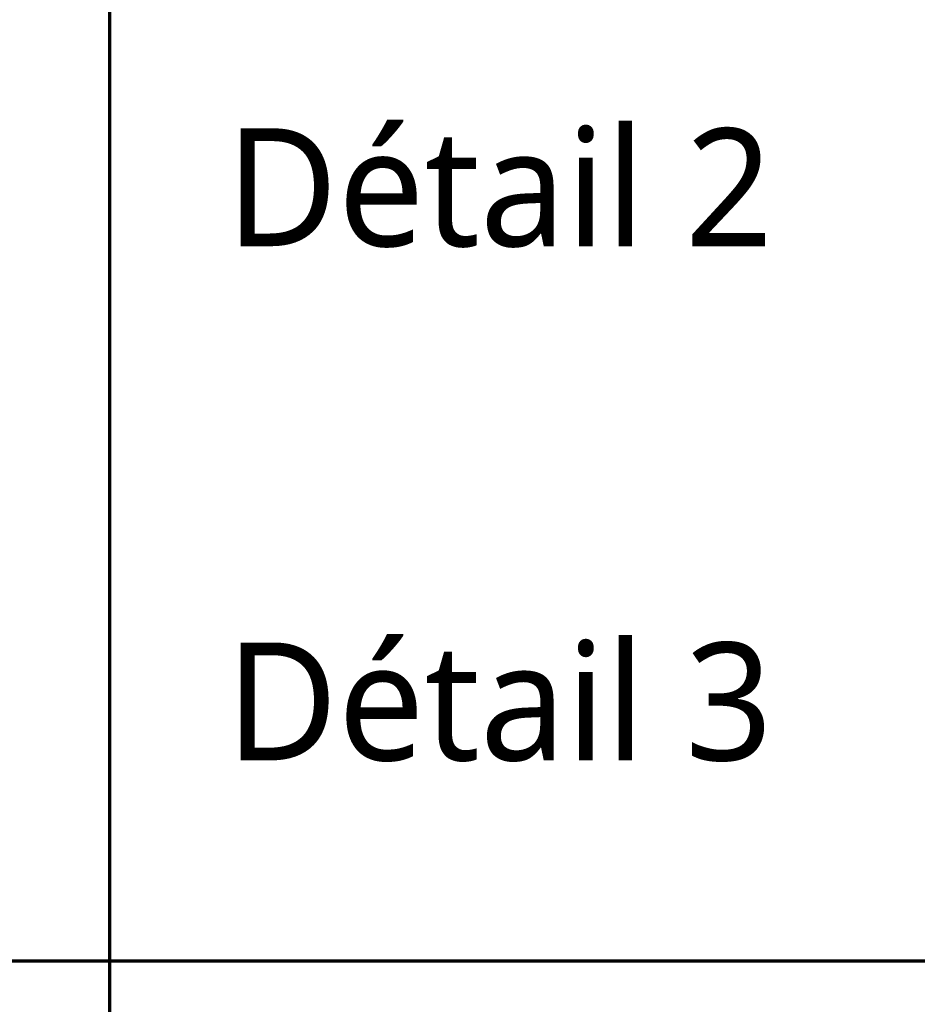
# Model space of a CAD drawing. Header units: millimetres. Extents: x -3314 to 21255525, y -15000 to 1735000.
# Tile 36 of 109: x 12706 to 13163, y 11193 to 11695. Entities that reach past the tile are written whole.
import ezdxf

# ---------------------------------------------------------------- set-up
doc = ezdxf.new("R2010")
doc.units = ezdxf.units.MM
doc.linetypes.add('CONTINU', pattern=[0])
doc.layers.add('Dessin_TEXTES', color=7, linetype='CONTINU')
doc.styles.add('Arial', font='segoeui.ttf')

msp = doc.modelspace()

# ---------------------------------------------------------------- linework, layer by layer
at = {"layer": 'Defpoints', "lineweight": 70}
for p, q in [((12751.4356, 12488.9435), (12751.4356, 4548.0837)), ((8721.2504, 11215.5146), (14273.133, 11215.5146)), ((9841.2504, 11215.5146), (14273.133, 11215.5146))]:
    msp.add_line(p, q, dxfattribs=at)

# ---------------------------------------------------------------- texts
at = {"layer": 'Dessin_TEXTES', "style": 'Arial'}
for s, p in [('Détail 2', (12810.6962, 11579.3596)), ('Détail 3', (12810.6962, 11317.5421))]:
    msp.add_text(s, height=60, dxfattribs=at).set_placement(p)

doc.saveas('drawing.dxf')
